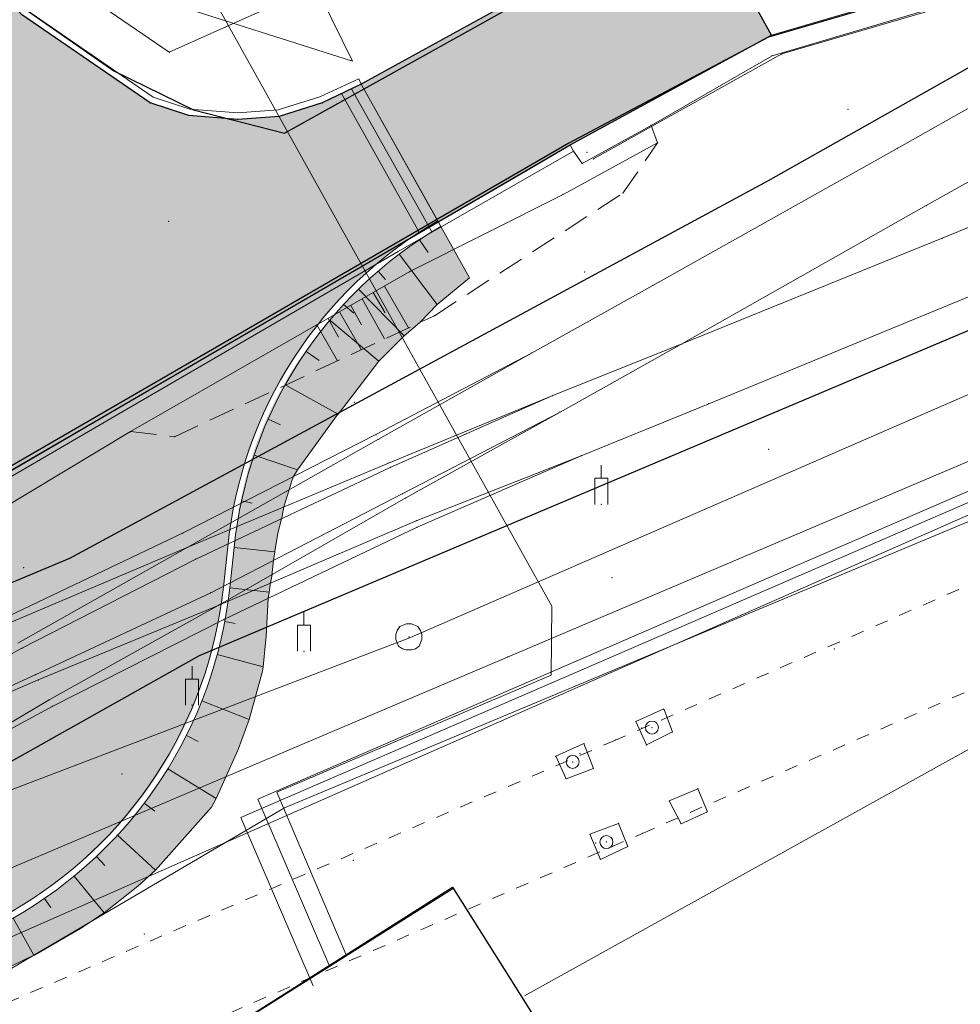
# Model space of a CAD drawing. Header units: metres. Extents: x -535942 to -530626, y -1087729 to -1086275.
# Tile 210 of 247: x -534101 to -534080, y -1086843 to -1086821. Entities that reach past the tile are written whole.
import ezdxf

# ---------------------------------------------------------------- set-up
doc = ezdxf.new("R2010")
doc.units = ezdxf.units.M
for name, pattern in [('C_1', [0.6, 0.3, -0.3]), ('C_2', [0.9, 0.6, -0.3]), ('CONTINOUS', [0])]:
    doc.linetypes.add(name, pattern=pattern)
for name, color, linetype in [('17', 7, 'Continuous'), ('18', 7, 'Continuous'), ('2', 7, 'Continuous'), ('22', 7, 'Continuous'), ('23', 7, 'Continuous'), ('25', 7, 'Continuous'), ('8', 7, 'Continuous'), ('_blok katastr', 7, 'Continuous'), ('_blok SS sítě', 7, 'Continuous'), ('_blok zaměření - nové', 7, 'Continuous'), ('AG_srafy SS komunikace', 253, 'Continuous'), ('C3D_Zemní_těleso_Násyp', 94, 'Continuous')]:
    doc.layers.add(name, color=color, linetype=linetype)
doc.layers.add('AG rozvrzeni vykresu', color=111, linetype='Continuous', plot=False)
doc.layers.add('AG_revizni oblacek', color=111, linetype='Continuous', plot=False)
for name, color, linetype, lineweight in [('AG_komunikace', 240, 'CONTINOUS', 50), ('AG_SS nakal_splašky', 251, 'G_POTR_627_PN', 13), ('AG_SS osvětlení', 251, 'HP_04_VO', 13), ('AG_SS voda pitna', 251, 'G_POTR_616_PN', 13), ('AG_SS voda požární', 251, 'G_POTR_615_PN', 13), ('AG_SS voda uzitkova', 251, 'G_POTR_617_PN', 13), ('RP_kom_popis', 240, 'Continuous', 35), ('RP_kom_srafy_asfalt', 41, 'Continuous', 18), ('RP_kom_srafy_KTU', 61, 'Continuous', 18), ('RP_komunikace', 240, 'Continuous', 35)]:
    doc.layers.add(name, color=color, linetype=linetype, lineweight=lineweight)
doc.layers.add('BT_hranice_budov', color=7, linetype='Continuous', lineweight=30, true_color=0x007f00)
doc.layers.add('BT_hranice_parcel', color=7, linetype='Continuous', true_color=0x007f00)
doc.layers.get('17').off()
doc.styles.add('ROMANS', font='romans')
doc.linetypes.add('G_POTR_615_PN', pattern='A,0.5,-1,2,-6.5,[3,hpfmlin.shx,S=1,R=0,X=0,Y=0],-6.5,2,-1,0.5', length=20)
doc.linetypes.add('G_POTR_616_PN', pattern='A,0.5,-1,2,-6.5,[2,hpfmlin.shx,S=1,R=0,X=0,Y=0],-6.5,2,-1,0.5', length=20)
doc.linetypes.add('G_POTR_617_PN', pattern='A,0.5,-1,2,-6.5,[1,hpfmlin.shx,S=1,R=0,X=0,Y=0],-6.5,2,-1,0.5', length=20)
doc.linetypes.add('G_POTR_627_PN', pattern='A,0.5,-1,2,-6.5,[9,hpfmlin.shx,S=1,R=0,X=0,Y=0],-6.5,2,-1,0.5', length=20)
doc.linetypes.add('HP_03_DEM', pattern='A,0,[234,hpfmlin.shx,S=1,R=0,X=0,Y=0],-12.5', length=12.5)
doc.linetypes.add('HP_04_VO', pattern='A,0.5,-1,2,-5,[28,hpfmlin.shx,S=1,R=0,X=0,Y=0],-0.8,["VO",ROMANS,S=1.7,R=0,X=2.75,Y=-0.8],-7,2,-1,0.5', length=19.8)

# ---------------------------------------------------------------- blocks, each defined once
blk = doc.blocks.new('_KATASTR')
at = {"layer": 'BT_hranice_budov', "lineweight": -3}
blk.add_lwpolyline([(-534091.48, -1086840.66), (-534085.97, -1086849.41), (-534083.94, -1086852.59), (-534081.55, -1086856.57), (-534087.93, -1086860.61), (-534094.26, -1086850.82), (-534100.79, -1086854.77), (-534104.43, -1086848.87), (-534091.48, -1086840.66)], dxfattribs=at)
at = {"layer": 'BT_hranice_parcel', "lineweight": -3}
for points in [[(-533970.07, -1086759.83), (-533975.27, -1086762.76), (-533979.61, -1086765.2), (-534043.14, -1086801.2), (-534084.2, -1086824.37), (-534100.32, -1086833.08), (-534112.01, -1086837.97), (-534122.85, -1086842.51), (-534134.44, -1086847.15), (-534149.99, -1086851.62), (-534171.65, -1086857.85), (-534194.93, -1086866.9)], [(-534060.77, -1086846.77), (-534083.97, -1086859.93), (-534087.26, -1086861.18), (-534090.88, -1086861.4), (-534108.35, -1086856.89), (-534111.43, -1086855.4), (-534113.63, -1086852.79), (-534114.86, -1086849.83), (-534115.13, -1086847.3), (-534114.31, -1086844.85), (-534110.4, -1086842.66), (-534097.32, -1086835.32), (-534082.02, -1086828.85), (-534061.18, -1086820.04)], [(-534108.65, -1086778.55), (-534112.88, -1086781.14), (-534116, -1086784.66), (-534117.1, -1086787.47), (-534117.37, -1086790.8), (-534116.35, -1086794.52), (-534103.02, -1086818.59), (-534101.3, -1086820.44), (-534099.3, -1086821.83), (-534097.46, -1086822.73), (-534095.36, -1086823.27), (-534072.85, -1086810.74), (-534070.11, -1086815.58), (-534074.56, -1086817.97), (-534077.42, -1086819.08), (-534084.19, -1086821.05), (-534088.8, -1086823.5), (-534110.46, -1086836.03), (-534112.01, -1086837.97)], [(-534100.79, -1086854.77), (-534104.43, -1086848.87), (-534091.48, -1086840.66), (-534085.97, -1086849.41), (-534082.58, -1086847.26), (-534080.54, -1086850.59), (-534094.26, -1086850.82)]]:
    blk.add_lwpolyline(points, dxfattribs=at)
blk = doc.blocks.new('kanalizace SS')
at = {"layer": 'AG_SS nakal_splašky', "ltscale": 0.7}
for p, q in [((-534092.45, -1086834.9), (-534064.03, -1086822.53)), ((-534137.15, -1086851.96), (-534092.45, -1086834.9))]:
    blk.add_line(p, q, dxfattribs=at)
blk = doc.blocks.new('ss pitná voda')
at = {"layer": 'AG_SS voda pitna', "ltscale": 0.7}
for p, q in [((-534095.359, -1086838.833), (-534068.979, -1086827.785)), ((-534105.38, -1086844.713), (-534095.359, -1086838.833))]:
    blk.add_line(p, q, dxfattribs=at)
blk = doc.blocks.new('ss prumyslová voda')
at = {"layer": 'AG_SS voda požární', "ltscale": 0.7}
for points in [[(-533774.864, -1086654.887), (-533808.629, -1086673.291), (-533845.903, -1086694.704), (-533890.116, -1086717.06), (-533926.399, -1086738.111), (-533930.547, -1086748.003), (-533985.3, -1086779.2), (-533996.293, -1086785.197), (-534002.73, -1086789.987), (-534024.004, -1086802.188), (-534054.713, -1086819.553), (-534067.514, -1086826.557), (-534096.367, -1086839.054), (-534094.695, -1086842.935)], [(-534093.942, -1086842.203), (-534095.533, -1086838.47), (-534089.205, -1086835.772), (-534089.19, -1086834.18), (-534122.037, -1086775.248), (-534130.475, -1086760.858), (-534133.316, -1086757.891)]]:
    blk.add_lwpolyline(points, dxfattribs=at)
at = {"layer": 'AG_SS voda uzitkova', "ltscale": 0.7}
for p, q in [((-534106.49, -1086842.264), (-534068.209, -1086826.011)), ((-534068.424, -1086826.695), (-534095.974, -1086838.63)), ((-534068.424, -1086826.695), (-534095.974, -1086838.63)), ((-534095.974, -1086838.63), (-534094.314, -1086842.502)), ((-534095.974, -1086838.63), (-534094.314, -1086842.502))]:
    blk.add_line(p, q, dxfattribs=at)
blk.add_lwpolyline([(-534102.65, -1086845.83), (-534101.658, -1086841.808), (-534067.424, -1086826.717), (-534054.572, -1086820.961), (-534013.148, -1086819.574), (-533983.834, -1086803.217)], dxfattribs=at)
blk = doc.blocks.new('ss_vo')
at = {"layer": 'AG_SS osvětlení', "ltscale": 0.7}
for p, q in [((-534093.79008, -1086821.60446), (-534094.622, -1086819.921)), ((-534098.5271, -1086820.09799), (-534093.79008, -1086821.60446)), ((-534076.422, -1086835.728), (-534089.818, -1086843.168))]:
    blk.add_line(p, q, dxfattribs=at)
blk = doc.blocks.new('Z620')
at = {"color": 0, "lineweight": -2}
for p, q in [((-0.27, 0.15), (-0.21, 0.24)), ((-0.21, 0.24), (-0.06, 0.3)), ((-0.06, 0.3), (0.06, 0.3)), ((0.06, 0.3), (0.21, 0.24)), ((0.21, 0.24), (0.27, 0.15)), ((-0.3, 0.06), (-0.27, 0.15)), ((-0.3, -0.06), (-0.3, 0.06)), ((0.27, 0.15), (0.3, 0.06)), ((0.3, 0.06), (0.3, -0.06)), ((-0.24, -0.21), (-0.3, -0.06)), ((-0.15, -0.27), (-0.24, -0.21)), ((0.24, -0.21), (0.15, -0.27)), ((0.3, -0.06), (0.24, -0.21)), ((-0.06, -0.3), (-0.15, -0.27)), ((0.06, -0.3), (-0.06, -0.3)), ((0.15, -0.27), (0.06, -0.3))]:
    blk.add_line(p, q, dxfattribs=at)
blk = doc.blocks.new('Z15')
at = {"layer": '23', "color": 0, "lineweight": -2}
blk.add_circle((0, 0), 0.15, dxfattribs=at)
blk = doc.blocks.new('Z412')
at = {"color": 0, "lineweight": -2}
for p, q in [((0, 0.6), (0, 0.9)), ((-0.15, 0), (-0.15, 0.6)), ((-0.15, 0.6), (0.15, 0.6)), ((0.15, 0.6), (0.15, 0))]:
    blk.add_line(p, q, dxfattribs=at)
blk = doc.blocks.new('Zaměření - zekan')
at = {"layer": 'AG_srafy SS komunikace', "transparency": 33554516}
h = blk.add_hatch(color=256, dxfattribs=at)
h.dxf.hatch_style = 1
h.paths.add_polyline_path([(-534240.26, -1086848.01), (-534242.39, -1086848.54), (-534243.974, -1086849.136), (-534248.67, -1086851.22), (-534254.11, -1086853.75), (-534260.09, -1086856.64), (-534264.42, -1086858.86), (-534270.39, -1086862.11), (-534275.64, -1086864.95), (-534281.45, -1086868.07), (-534281.659, -1086868.183), (-534285.72, -1086869.95), (-534292.582, -1086873.477), (-534300.99, -1086878.21), (-534304.7, -1086880.03), (-534311.17, -1086883.6), (-534311.21, -1086883.69), (-534319, -1086887.9), (-534326.28, -1086891.8), (-534333.68, -1086895.85), (-534341.033, -1086899.872), (-534342.39, -1086900.59), (-534348.52, -1086904), (-534357.39, -1086909.18), (-534363.51, -1086912.76), (-534368.15, -1086915.35), (-534368.58, -1086915.38), (-534371.67, -1086917.17), (-534371.6, -1086917.36), (-534374.61, -1086918.91), (-534375.85, -1086919.55), (-534383.298, -1086923.67), (-534387.62, -1086926.167), (-534390.99, -1086928.47), (-534395.26, -1086932.19), (-534398.39, -1086935.37), (-534401.04, -1086938.71), (-534403.34, -1086942.64), (-534405.25, -1086947.26), (-534406.47, -1086948.88), (-534407.31, -1086949.26), (-534408.77, -1086950.15), (-534411.9, -1086951.42), (-534412.44, -1086951.7), (-534411.572, -1086955.25), (-534406.31, -1086953.97), (-534406.43, -1086955.99), (-534406.92, -1086958.84), (-534407.82, -1086961.82), (-534408.73, -1086963.55), (-534410.13, -1086965.71), (-534411.33, -1086966.62), (-534411.44, -1086966.66), (-534412.09, -1086967.39), (-534412.79, -1086968.05), (-534413.62, -1086968.71), (-534414.49, -1086969.26), (-534416.26, -1086969.93), (-534415.54, -1086973.73), (-534414.56, -1086973.85), (-534413.62, -1086974.05), (-534405.67, -1086972.87), (-534403.64, -1086972.67), (-534402.63, -1086972.81), (-534401.62, -1086973.13), (-534400.5, -1086973.63), (-534397.57, -1086975.25), (-534395.92, -1086976.46), (-534395, -1086977.42), (-534392.36, -1086981.04), (-534391.77, -1086982.25), (-534391.1, -1086982), (-534390.78, -1086982.85), (-534391.39, -1086983.1), (-534390.58, -1086985.29), (-534390.25, -1086986.4), (-534390.1, -1086987.69), (-534390.06, -1086988.65), (-534390.2, -1086989.8), (-534390.5, -1086990.92), (-534391.16, -1086992.45), (-534391.4, -1086992.91), (-534381.94, -1086987.31), (-534382.24, -1086986.32), (-534382.32, -1086985.31), (-534382.16, -1086984.27), (-534381.82, -1086983.34), (-534381.32, -1086982.44), (-534380.71, -1086981.63), (-534379.98, -1086980.93), (-534379.21, -1086980.3), (-534378.39, -1086979.72), (-534377.467, -1086979.211), (-534373.711, -1086977.112), (-534372.583, -1086976.508), (-534371.89, -1086976.12), (-534371.16, -1086975.66), (-534367.03, -1086973.76), (-534365.62, -1086973.12), (-534362.45, -1086971.42), (-534362.565, -1086971.198), (-534357.153, -1086968.396), (-534349.974, -1086964.676), (-534344.031, -1086961.597), (-534335.38, -1086957.063), (-534329.65, -1086954.06), (-534329.53, -1086954.31), (-534329, -1086954.29), (-534328.53, -1086954.37), (-534328.09, -1086954.52), (-534327.64, -1086954.75), (-534327.21, -1086955.13), (-534326.4, -1086956.7), (-534323.4, -1086955.17), (-534324.27, -1086953.55), (-534324.32, -1086953.03), (-534324.26, -1086952.54), (-534324.13, -1086952.05), (-534323.82, -1086951.55), (-534323.49, -1086951.1), (-534311.67, -1086944.94), (-534305.34, -1086941.6), (-534300.39, -1086939.07), (-534294.798, -1086936.104), (-534294.97, -1086935.8), (-534290.77, -1086933.636), (-534286.14, -1086931.26), (-534286.02, -1086931.42), (-534285.95, -1086931.48), (-534281.89, -1086929.385), (-534271.3, -1086923.94), (-534268.39, -1086922.44), (-534266.57, -1086921.49), (-534263.17, -1086919.71), (-534259.895, -1086918.003), (-534258.72, -1086917.39), (-534257.63, -1086916.91), (-534256.65, -1086916.73), (-534255.56, -1086916.71), (-534254.93, -1086916.98), (-534253.92, -1086917.86), (-534252.78, -1086919.28), (-534251.69, -1086920.86), (-534249.08, -1086925.78), (-534247.53, -1086928.67), (-534240.07, -1086924.81), (-534241.74, -1086921.65), (-534244.189, -1086916.906), (-534244.46, -1086916.38), (-534245.17, -1086914.8), (-534245.34, -1086913.82), (-534245.4, -1086912.79), (-534245.16, -1086911.8), (-534244.75, -1086910.85), (-534244.21, -1086909.95), (-534243.65, -1086909.23), (-534242.81, -1086908.49), (-534241.96, -1086907.93), (-534238.92, -1086906.61), (-534233.75, -1086904.35), (-534231.72, -1086903.63), (-534231.12, -1086903.38), (-534222.86, -1086899.98), (-534221.64, -1086899.45), (-534215.26, -1086896.83), (-534209.18, -1086894.35), (-534207.62, -1086893.82), (-534206.23, -1086893.48), (-534204.6, -1086893.25), (-534203.26, -1086893.19), (-534201.71, -1086893.25), (-534200.38, -1086893.427), (-534199.2, -1086893.7), (-534197.72, -1086894.19), (-534196.37, -1086894.9), (-534195.14, -1086895.82), (-534194.07, -1086896.96), (-534193.35, -1086897.92), (-534192.6, -1086899.44), (-534189.28, -1086891.78), (-534190.21, -1086891.25), (-534190.71, -1086890.67), (-534191, -1086890.06), (-534191.12, -1086889.29), (-534191.03, -1086888.49), (-534190.77, -1086887.8), (-534190.37, -1086887.08), (-534189.77, -1086886.62), (-534189.02, -1086886.35), (-534188.25, -1086886.41), (-534187.49, -1086886.8), (-534187, -1086887.35), (-534186.63, -1086888.11), (-534186.43, -1086889.03), (-534186.44, -1086889.87), (-534176.56, -1086889.35), (-534177.65, -1086886.35), (-534179.05, -1086882.57), (-534179.03, -1086882.09), (-534178.78, -1086881.7), (-534177.003, -1086880.974), (-534171.47, -1086878.73), (-534168.599, -1086877.516), (-534164.678, -1086875.911), (-534163.53, -1086875.46), (-534162.56, -1086875.05), (-534161.21, -1086874.87), (-534158.44, -1086876.72), (-534157.24, -1086876.86), (-534152.2, -1086873.32), (-534150.4, -1086872.02), (-534148.76, -1086870.34), (-534147.72, -1086869.64), (-534147.78, -1086868.94), (-534147.38, -1086868.62), (-534145.94, -1086867.86), (-534144.5, -1086867.1), (-534142.98, -1086868.83), (-534139.47, -1086866.78), (-534139.23, -1086867.11), (-534139.46, -1086867.68), (-534138.99, -1086868.33), (-534117.868, -1086863.128), (-534113.56, -1086852.87), (-534114.37, -1086851.52), (-534114.78, -1086850.57), (-534115.01, -1086849.57), (-534115.14, -1086848.49), (-534115.1, -1086846.51), (-534114.61, -1086844.2), (-534114.35, -1086844.04), (-534113.74, -1086841.96), (-534113.25, -1086840.97), (-534112.53, -1086839.04), (-534112.01, -1086837.76), (-534111.58, -1086837.05), (-534111.22, -1086836.67), (-534110.4, -1086836), (-534109.57, -1086835.59), (-534107.574, -1086834.453), (-534105.261, -1086833.135), (-534102.914, -1086831.772), (-534099.15, -1086829.58), (-534093.838, -1086826.49), (-534089.789, -1086824.133), (-534088.77, -1086823.54), (-534084.12, -1086821.01), (-534085.871, -1086817.863), (-534090.54, -1086820.46), (-534093.59, -1086822.14), (-534094.49, -1086822.57), (-534095.48, -1086822.88), (-534096.44, -1086822.95), (-534097.57, -1086822.86), (-534098.46, -1086822.57), (-534101.43, -1086820.53), (-534103.51, -1086818.2), (-534105.97, -1086814.25), (-534107.99, -1086810.23), (-534109.55, -1086807.26), (-534111.07, -1086804.41), (-534111.9, -1086802.88), (-534116.5, -1086794.06), (-534117.17, -1086792.06), (-534117.42, -1086790.69), (-534117.39, -1086789.25), (-534117.19, -1086787.5), (-534116.66, -1086785.76), (-534115.86, -1086784.28), (-534114.92, -1086782.83), (-534113.95, -1086781.82), (-534112.79, -1086780.91), (-534108.66, -1086778.44), (-534110.505, -1086775.354), (-534114.85, -1086777.87), (-534116.37, -1086778.45), (-534117.72, -1086778.78), (-534118.78, -1086778.9), (-534119.79, -1086778.87), (-534120.72, -1086778.71), (-534122.33, -1086778.24), (-534123.61, -1086777.53), (-534124.14, -1086776.51), (-534124.5, -1086775.53), (-534124.78, -1086773.93), (-534124.92, -1086772.42), (-534124.95, -1086770.88), (-534124.84, -1086769.37), (-534124.65, -1086767.87), (-534124.34, -1086766.41), (-534123.95, -1086764.94), (-534123.48, -1086763.55), (-534122.531, -1086761.319), (-534122.48, -1086761.2), (-534121.67, -1086759.91), (-534120.71, -1086758.7), (-534119.94, -1086758), (-534115.095, -1086754.803), (-534112.489, -1086753.118), (-534108.92, -1086750.81), (-534112.62, -1086746.13), (-534115.807, -1086748.182), (-534119.268, -1086750.409), (-534123.55, -1086753.29), (-534125.75, -1086754.94), (-534127.24, -1086756.26), (-534128.21, -1086757.38), (-534129.07, -1086758.68), (-534129.99, -1086760.43), (-534130.79, -1086762.3), (-534131.77, -1086765.256), (-534132.17, -1086766.67), (-534132.754, -1086769.154), (-534133.08, -1086770.92), (-534132.94, -1086773.13), (-534131.84, -1086777.78), (-534132.14, -1086777.97), (-534130.89, -1086781.58), (-534129.44, -1086783.59), (-534126.631, -1086788.645), (-534124.24, -1086793.34), (-534123.65, -1086795.82), (-534123.48, -1086797.42), (-534123.973, -1086799.534), (-534124.97, -1086801.52), (-534126.17, -1086803.45), (-534127.54, -1086804.78), (-534127.92, -1086804.75), (-534132.58, -1086807.28), (-534139.56, -1086810.01), (-534146.11, -1086812.58), (-534152.72, -1086815.14), (-534159.36, -1086817.74), (-534166.12, -1086820.4), (-534174.33, -1086823.85), (-534182.75, -1086826.87), (-534190.84, -1086831.94), (-534200.46, -1086836.84), (-534206.25, -1086839.79), (-534206.69, -1086840.05), (-534208.746, -1086841.112), (-534210.685, -1086842.126), (-534215.801, -1086844.801), (-534222.31, -1086848.04), (-534225.67, -1086849.34), (-534227.09, -1086849.34), (-534228.34, -1086849.44), (-534229.373, -1086849.268), (-534230.35, -1086849.04), (-534234.18, -1086847.95), (-534236.16, -1086847.74), (-534238.29, -1086847.76)])
h.paths.add_polyline_path([(-534391.83, -1086964.99), (-534388.99, -1086967.75), (-534389.32, -1086968.65), (-534389.03, -1086969.71), (-534388.91, -1086968.78), (-534388.57, -1086967.76), (-534388.06, -1086966.84), (-534386.87, -1086965.26), (-534384.26, -1086962.14), (-534380.15, -1086957.28), (-534377.72, -1086954.43), (-534375.258, -1086953.139), (-534377.42, -1086949), (-534378.23, -1086949.37), (-534378.17, -1086949.49), (-534379.06, -1086949.91), (-534380.6, -1086951.93), (-534380.7, -1086951.86), (-534381.58, -1086953.7), (-534381.483, -1086953.784), (-534383.82, -1086956.48), (-534386.678, -1086959.782), (-534387.92, -1086961.27), (-534389.99, -1086963.67), (-534390.75, -1086964.34), (-534391.55, -1086964.89)], flags=16)
at = {"layer": '18', "color": 252, "lineweight": 15}
for p in [(-534084.12, -1086821.01), (-534098.02, -1086821.4), (-534084.11, -1086821.48), (-534083.88, -1086821.44), (-534093.59, -1086822.14), (-534098.46, -1086822.57), (-534094.49, -1086822.57), (-534082.36, -1086822.72), (-534097.57, -1086822.86), (-534096.44, -1086822.95), (-534095.48, -1086822.88), (-534086.9, -1086823.09), (-534088.77, -1086823.54), (-534086.75, -1086823.49), (-534081.22, -1086823.62), (-534088.69, -1086823.68), (-534088.38, -1086823.71), (-534088.23, -1086823.86), (-534088.49, -1086823.97), (-534088.93, -1086824.68), (-534087.55, -1086824.65), (-534080.55, -1086824.94), (-534098.03, -1086825.3), (-534080.18, -1086825.69), (-534092.79, -1086825.88), (-534092.74, -1086826), (-534092.47, -1086826.46), (-534088.43, -1086826.47), (-534086.86, -1086826.78), (-534091.9, -1086827.48), (-534086.19, -1086828.13), (-534089.66, -1086828.34), (-534089.17, -1086829.32), (-534093.75, -1086829.48), (-534085.57, -1086829.51), (-534099.15, -1086829.58), (-534099.09, -1086829.69), (-534089, -1086829.7), (-534098.91, -1086830.15), (-534093.25, -1086830.22), (-534097.9, -1086830.27), (-534093.19, -1086830.33), (-534084.19, -1086830.56), (-534092.96, -1086830.88), (-534088.51, -1086830.71), (-534092.92, -1086830.98), (-534092.63, -1086831.58), (-534092.56, -1086831.68), (-534088.05, -1086831.83), (-534092.32, -1086832.21), (-534097.7, -1086832.49), (-534092.3, -1086832.36), (-534097.59, -1086832.82), (-534097.42, -1086833.1), (-534101.38, -1086833.29), (-534087.8, -1086833.52), (-534097.06, -1086833.87), (-534096.89, -1086834.16), (-534096.76, -1086834.49), (-534092.49, -1086834.89), (-534101.42, -1086835.15), (-534094.91, -1086835.22), (-534082.67, -1086835.17), (-534090.21, -1086835.35), (-534101.11, -1086835.76), (-534101.04, -1086835.88), (-534100.79, -1086836.34), (-534100.72, -1086836.49), (-534097.49, -1086836.46), (-534086.61, -1086836.55), (-534087.25, -1086836.84), (-534087.12, -1086836.99), (-534086.88, -1086836.98), (-534087.72, -1086837.27), (-534086.41, -1086837.08), (-534088.45, -1086837.35), (-534087.01, -1086837.38), (-534089.1, -1086837.64), (-534088.54, -1086837.58), (-534088.71, -1086837.77), (-534088.23, -1086837.92), (-534099.11, -1086838.05), (-534088.86, -1086838.16), (-534085.82, -1086838.39), (-534086.48, -1086838.67), (-534085.6, -1086838.92), (-534087.65, -1086839.19), (-534086.21, -1086839.2), (-534088.31, -1086839.44), (-534087.1, -1086839.42), (-534088.18, -1086839.64), (-534087.93, -1086839.62), (-534087.44, -1086839.72), (-534093.77, -1086840.04), (-534088.07, -1086840.02), (-534091.47, -1086840.69), (-534098.59, -1086841.74)]:
    blk.add_point(p, dxfattribs=at)
at = {"layer": '2', "color": 251, "lineweight": 15}
for p, q in [((-534092.07, -1086818.71), (-534098.02, -1086821.4)), ((-534078.84, -1086819.45), (-534084.12, -1086821.01)), ((-534098.02, -1086821.4), (-534100.18, -1086819.92)), ((-534090.54, -1086820.46), (-534093.59, -1086822.14)), ((-534098.46, -1086822.57), (-534101.43, -1086820.53)), ((-534084.12, -1086821.01), (-534088.77, -1086823.54)), ((-534093.59, -1086822.14), (-534094.49, -1086822.57)), ((-534097.57, -1086822.86), (-534098.46, -1086822.57)), ((-534094.49, -1086822.57), (-534095.48, -1086822.88)), ((-534096.44, -1086822.95), (-534097.57, -1086822.86)), ((-534095.48, -1086822.88), (-534096.44, -1086822.95)), ((-534086.75, -1086823.49), (-534086.9, -1086823.09)), ((-534092.79, -1086825.88), (-534088.77, -1086823.54)), ((-534088.93, -1086824.68), (-534086.75, -1086823.49)), ((-534088.77, -1086823.54), (-534088.69, -1086823.68)), ((-534088.69, -1086823.68), (-534092.74, -1086826)), ((-534092.47, -1086826.46), (-534088.93, -1086824.68)), ((-534099.15, -1086829.58), (-534092.79, -1086825.88)), ((-534092.74, -1086826), (-534099.09, -1086829.69)), ((-534098.91, -1086830.15), (-534092.47, -1086826.46)), ((-534104.99, -1086832.98), (-534099.15, -1086829.58)), ((-534099.09, -1086829.69), (-534104.92, -1086833.08)), ((-534104.64, -1086833.59), (-534098.91, -1086830.15)), ((-534104.46, -1086848.88), (-534091.47, -1086840.69))]:
    blk.add_line(p, q, dxfattribs=at)
at = {"layer": '2', "color": 251, "linetype": 'C_1', "lineweight": 15}
for p, q in [((-534069.91, -1086829.45), (-534087.72, -1086837.27)), ((-534087.1, -1086839.42), (-534069.35, -1086831.66)), ((-534087.72, -1086837.27), (-534113.79, -1086848.52)), ((-534112.57, -1086850.5), (-534087.1, -1086839.42))]:
    blk.add_line(p, q, dxfattribs=at)
at = {"layer": '22', "color": 252, "lineweight": 15}
for p, q in [((-534093.05, -1086826.8), (-534092.5, -1086827.76)), ((-534093.31, -1086826.94), (-534093.04, -1086827.41)), ((-534093.83, -1086827.24), (-534093.58, -1086827.69)), ((-534093.57, -1086827.09), (-534093.05, -1086828.01)), ((-534094.09, -1086827.39), (-534093.59, -1086828.26)), ((-534094.61, -1086827.69), (-534094.14, -1086828.52)), ((-534094.35, -1086827.54), (-534094.11, -1086827.97))]:
    blk.add_line(p, q, dxfattribs=at)
at = {"layer": '23', "color": 252, "lineweight": 15}
for p, q in [((-534084.11, -1086821.48), (-534078.26, -1086819.75)), ((-534078.83, -1086819.96), (-534083.88, -1086821.44)), ((-534083.88, -1086821.44), (-534088.23, -1086823.86)), ((-534086.9, -1086823.09), (-534084.11, -1086821.48)), ((-534088.49, -1086823.97), (-534086.9, -1086823.09)), ((-534088.69, -1086823.68), (-534088.49, -1086823.97)), ((-534086.61, -1086836.55), (-534087.25, -1086836.84)), ((-534086.41, -1086837.08), (-534086.61, -1086836.55)), ((-534087.25, -1086836.84), (-534087.01, -1086837.38)), ((-534087.01, -1086837.38), (-534086.41, -1086837.08)), ((-534089.1, -1086837.64), (-534088.45, -1086837.35)), ((-534088.45, -1086837.35), (-534088.23, -1086837.92)), ((-534088.86, -1086838.16), (-534089.1, -1086837.64)), ((-534088.23, -1086837.92), (-534088.86, -1086838.16)), ((-534085.82, -1086838.39), (-534086.48, -1086838.67)), ((-534085.6, -1086838.92), (-534085.82, -1086838.39)), ((-534086.48, -1086838.67), (-534086.21, -1086839.2)), ((-534086.21, -1086839.2), (-534085.6, -1086838.92)), ((-534088.31, -1086839.44), (-534087.65, -1086839.19)), ((-534087.65, -1086839.19), (-534087.44, -1086839.72)), ((-534088.07, -1086840.02), (-534088.31, -1086839.44)), ((-534087.44, -1086839.72), (-534088.07, -1086840.02))]:
    blk.add_line(p, q, dxfattribs=at)
at = {"layer": '25', "color": 252, "lineweight": 15}
for p, q in [((-534081.22, -1086823.62), (-534073.71, -1086819.37)), ((-534073.16, -1086820.77), (-534080.55, -1086824.94)), ((-534080.18, -1086825.69), (-534072.41, -1086822.46)), ((-534086.86, -1086826.78), (-534081.22, -1086823.62)), ((-534080.55, -1086824.94), (-534086.19, -1086828.13)), ((-534086.19, -1086828.13), (-534080.18, -1086825.69)), ((-534089.66, -1086828.34), (-534086.86, -1086826.78)), ((-534079.54, -1086827.03), (-534085.57, -1086829.51)), ((-534086.19, -1086828.13), (-534089.17, -1086829.32)), ((-534089, -1086829.7), (-534086.19, -1086828.13)), ((-534093.25, -1086830.22), (-534089.66, -1086828.34)), ((-534089.66, -1086828.34), (-534093.19, -1086830.33)), ((-534092.96, -1086830.88), (-534089.17, -1086829.32)), ((-534089.17, -1086829.32), (-534092.92, -1086830.98)), ((-534085.57, -1086829.51), (-534088.51, -1086830.71)), ((-534092.63, -1086831.58), (-534089, -1086829.7)), ((-534092.56, -1086831.68), (-534089, -1086829.7)), ((-534097.7, -1086832.49), (-534093.25, -1086830.22)), ((-534097.59, -1086832.82), (-534093.19, -1086830.33)), ((-534092.96, -1086830.88), (-534097.59, -1086832.82)), ((-534088.51, -1086830.71), (-534092.32, -1086832.21)), ((-534092.3, -1086832.36), (-534088.51, -1086830.71)), ((-534092.92, -1086830.98), (-534097.42, -1086833.1)), ((-534097.06, -1086833.87), (-534092.63, -1086831.58)), ((-534096.89, -1086834.16), (-534092.56, -1086831.68)), ((-534092.32, -1086832.21), (-534096.89, -1086834.16)), ((-534101.73, -1086834.41), (-534097.7, -1086832.49)), ((-534096.76, -1086834.49), (-534092.3, -1086832.36)), ((-534101.67, -1086834.55), (-534097.59, -1086832.82)), ((-534097.59, -1086832.82), (-534101.51, -1086835.03)), ((-534097.42, -1086833.1), (-534101.42, -1086835.15)), ((-534097.06, -1086833.87), (-534101.11, -1086835.76)), ((-534101.04, -1086835.88), (-534096.89, -1086834.16)), ((-534100.79, -1086836.34), (-534096.89, -1086834.16)), ((-534100.72, -1086836.49), (-534096.76, -1086834.49)), ((-534101.42, -1086835.15), (-534105.46, -1086837.32)), ((-534105.29, -1086837.69), (-534101.11, -1086835.76)), ((-534101.04, -1086835.88), (-534105.29, -1086837.69)), ((-534100.79, -1086836.34), (-534104.8, -1086838.72)), ((-534104.8, -1086838.72), (-534100.72, -1086836.49))]:
    blk.add_line(p, q, dxfattribs=at)
at = {"layer": '25', "color": 252, "linetype": 'C_2', "lineweight": 15}
for p, q in [((-534087.55, -1086824.65), (-534086.75, -1086823.49)), ((-534091.9, -1086827.48), (-534087.55, -1086824.65)), ((-534097.9, -1086830.27), (-534091.9, -1086827.48)), ((-534098.91, -1086830.15), (-534097.9, -1086830.27))]:
    blk.add_line(p, q, dxfattribs=at)
at = {"layer": 'AG_revizni oblacek'}
for points in [[(-534114.35, -1086844.04), (-534113.74, -1086841.96), (-534113.25, -1086840.97), (-534112.53, -1086839.04), (-534112.01, -1086837.76), (-534111.58, -1086837.05), (-534111.22, -1086836.67), (-534110.4, -1086836), (-534109.57, -1086835.59), (-534107.574, -1086834.453), (-534105.261, -1086833.135), (-534102.914, -1086831.772), (-534099.15, -1086829.58), (-534093.838, -1086826.49), (-534089.789, -1086824.133), (-534088.77, -1086823.54), (-534084.12, -1086821.01), (-534085.871, -1086817.863)], [(-534090.54, -1086820.46), (-534093.59, -1086822.14), (-534094.49, -1086822.57), (-534095.48, -1086822.88), (-534096.44, -1086822.95), (-534097.57, -1086822.86), (-534098.46, -1086822.57), (-534101.43, -1086820.53)]]:
    blk.add_lwpolyline(points, dxfattribs=at)
at = {"layer": '17', "color": 251, "lineweight": 15}
for p in [(-534086.88, -1086836.98), (-534088.71, -1086837.77), (-534087.93, -1086839.62)]:
    blk.add_blockref('Z15', p, dxfattribs=at)
at = {"layer": '8', "color": 252, "lineweight": 15}
for name, p in [('Z412', (-534088.05, -1086831.83)), ('Z412', (-534094.91, -1086835.22)), ('Z620', (-534092.49, -1086834.89)), ('Z412', (-534097.49, -1086836.46))]:
    blk.add_blockref(name, p, dxfattribs=at)
blk = doc.blocks.new('A$C96149136')
at = {"layer": 'C3D_Zemní_těleso_Násyp', "color": 240, "linetype": 'Continuous', "lineweight": 13}
for p, q in [((-3.038, -3.011, 525.702), (-2.734, -3.22, 525.52)), ((-3.913, -4.576, 525.669), (-3.624, -4.704, 525.515)), ((-4.526, -6.457, 525.633), (-4.284, -6.509, 525.51)), ((-4.91, -9.24, 525.583), (-4.67, -9.285, 525.461)), ((-5.798, -11.873, 525.535), (-5.525, -12.011, 525.38)), ((-6.769, -13.433, 525.502), (-6.526, -13.618, 525.344)), ((-7.871, -14.661, 525.473), (-7.677, -14.867, 525.331)), ((-9.069, -15.63, 525.446), (-8.925, -15.84, 525.317)), ((-11.031, -16.77, 525.406), (-10.922, -16.967, 525.294)), ((-12.269, -17.457, 525.381), (-11.87, -18.175, 524.971)), ((-13.506, -18.143, 525.356), (-13.416, -18.307, 525.262)), ((-14.744, -18.83, 525.331), (-14.417, -19.42, 524.993)), ((-15.981, -19.516, 525.306), (-15.92, -19.628, 525.242)), ((-18.341, -20.825, 525.258), (-18.304, -20.892, 525.22)), ((-19.462, -21.447, 525.235), (-19.344, -21.66, 525.113)), ((-20.584, -22.07, 525.212), (-20.561, -22.11, 525.189))]:
    blk.add_line(p, q, dxfattribs=at)
for points in [[(0.075, -0.129, 0), (0.736, -1.316, 525.051)], [(-0.419, -0.436, 0), (-0.223, -0.73, -0.754)], [(-0.887, -0.767, 525.758), (-0.015, -1.926, 525.033)], [(-21.706, -22.692, 525.189), (-21.532, -22.682, 525.154), (-21.196, -22.548, 525.138), (-20.608, -22.29, 525.119), (-20.473, -22.223, 525.119), (-18.786, -21.382, 525.11), (-17.732, -20.864, 525.102), (-17.265, -20.62, 525.105), (-17.045, -20.517, 525.101), (-16.905, -20.453, 525.098), (-16.229, -20.165, 525.073), (-14.003, -19.249, 524.975), (-13.906, -19.187, 524.982), (-13.81, -19.141, 524.98), (-13.413, -18.939, 524.98), (-13.185, -18.81, 524.986), (-13.091, -18.782, 524.977), (-11.568, -18.024, 524.969), (-9.317, -16.942, 524.94), (-9.306, -16.937, 524.94), (-8.24, -16.325, 524.928), (-7.696, -15.959, 524.916), (-6.92, -15.347, 524.9), (-6.51, -14.98, 524.889), (-5.221, -13.528, 524.854), (-5.112, -13.326, 524.865), (-4.6, -12.193, 524.93), (-4.347, -11.506, 524.962), (-4.044, -10.39, 525.015), (-4.03, -10.289, 525.023), (-3.961, -9.583, 525.082), (-3.908, -8.708, 525.14), (-3.887, -8.563, 525.14), (-3.863, -8.397, 525.14), (-3.856, -8.353, 525.14), (-3.822, -8.157, 525.137), (-3.816, -8.112, 525.137), (-3.788, -7.831, 525.143), (-3.759, -7.636, 525.143), (-3.758, -7.627, 525.143), (-3.686, -7.203, 525.142), (-3.605, -6.871, 525.137), (-3.59, -6.811, 525.137), (-3.546, -6.599, 525.141), (-3.426, -6.205, 525.139), (-3.364, -5.996, 525.142), (-3.329, -5.9, 525.141), (-3.233, -5.744, 525.124), (-2.324, -4.493, 524.99), (-2.298, -4.459, 524.988), (-2.11, -4.224, 524.972), (-1.358, -3.238, 524.98), (-0.774, -2.653, 524.982), (-0.411, -2.345, 524.982), (-0.013, -1.929, 525.031), (0.736, -1.316, 525.051)], [(-1.375, -1.16, -0.087), (-1.2, -1.354, -0.754)], [(-1.827, -1.574, 525.736), (-0.774, -2.653, 524.982)], [(-2.171, -1.927, -0.03), (-1.933, -2.127, -0.754)], [(-2.49, -2.29, 525.718), (-1.358, -3.238, 524.98)], [(-3.516, -3.779, 525.685), (-2.298, -4.459, 524.988)], [(-4.236, -5.405, 525.653), (-3.233, -5.744, 525.124)], [(-4.695, -7.535, 525.614), (-3.759, -7.636, 525.143)], [(-4.795, -8.465, 525.597), (-3.887, -8.563, 525.14)], [(-5.085, -10.003, 525.57), (-4.03, -10.289, 525.023)], [(-5.44, -11.073, 525.55), (-4.347, -11.506, 524.962)], [(-6.226, -12.639, 525.519), (-5.112, -13.326, 524.865)], [(-7.387, -14.171, 525.485), (-6.51, -14.98, 524.889)], [(-8.388, -15.117, 525.461), (-7.696, -15.959, 524.916)], [(-9.794, -16.084, 525.431), (-9.317, -16.942, 524.94)], [(-17.219, -20.203, 525.28), (-17.045, -20.517, 525.101)]]:
    blk.add_polyline3d(points, dxfattribs=at)
blk = doc.blocks.new('komunikace')
at = {"layer": 'RP_kom_srafy_asfalt', "lineweight": 13, "transparency": 33554577}
h = blk.add_hatch(color=256, dxfattribs=at)
h.dxf.hatch_style = 1
edge = h.paths.add_edge_path()
edge.add_line((-534366.943, -1086966.059), (-534367.944, -1086966.479))
edge.add_line((-534367.944, -1086966.479), (-534369.119, -1086966.968))
edge.add_line((-534369.119, -1086966.968), (-534368.034, -1086969.051))
edge.add_line((-534368.034, -1086969.051), (-534222.595, -1086893.297))
edge.add_line((-534222.595, -1086893.297), (-534221.121, -1086892.676))
edge.add_line((-534221.121, -1086892.676), (-534219.318, -1086891.834))
edge.add_line((-534219.318, -1086891.834), (-534218.423, -1086891.356))
edge.add_line((-534218.423, -1086891.356), (-534217.658, -1086890.815))
edge.add_line((-534217.658, -1086890.815), (-534217.386, -1086890.584))
edge.add_line((-534217.386, -1086890.584), (-534200.738, -1086881.912))
edge.add_line((-534200.738, -1086881.912), (-534199.32, -1086882.41))
edge.add_line((-534199.32, -1086882.41), (-534197.861, -1086882.4))
edge.add_line((-534197.861, -1086882.4), (-534194.484, -1086881.69))
edge.add_line((-534194.484, -1086881.69), (-534187.552, -1086878.807))
edge.add_line((-534187.552, -1086878.807), (-534187.339, -1086879.218))
edge.add_line((-534187.339, -1086879.218), (-534182.831, -1086876.87))
edge.add_line((-534182.831, -1086876.87), (-534174.104, -1086873.38))
edge.add_line((-534174.104, -1086873.38), (-534155.642, -1086865.637))
edge.add_line((-534155.642, -1086865.637), (-534149.586, -1086863.078))
edge.add_line((-534149.586, -1086863.078), (-534145.545, -1086861.401))
edge.add_line((-534145.545, -1086861.401), (-534141.812, -1086859.958))
edge.add_line((-534141.812, -1086859.958), (-534139.924, -1086859.228))
edge.add_line((-534139.924, -1086859.228), (-534131.3, -1086856.14))
edge.add_line((-534131.3, -1086856.14), (-534115.644, -1086848.919))
edge.add_line((-534115.644, -1086848.919), (-534115.116, -1086848.691))
edge.add_line((-534115.116, -1086848.691), (-534101.692, -1086841.244))
edge.add_arc((-534106.371, -1086832.808), 9.647, 299.0201, 354.4572)
edge.add_line((-534096.77, -1086833.74), (-534096.669, -1086832.81))
edge.add_arc((-534086.734, -1086833.883), 9.993, 124.6047, 173.8373, ccw=False)
edge.add_arc((-534086.9, -1086833.785), 9.818, 123.0315, 124.1369, ccw=False)
edge.add_line((-534092.252, -1086825.553), (-534094.04, -1086822.355))
edge.add_line((-534094.04, -1086822.355), (-534094.49, -1086822.57))
edge.add_line((-534094.49, -1086822.57), (-534095.48, -1086822.88))
edge.add_line((-534095.48, -1086822.88), (-534096.44, -1086822.95))
edge.add_line((-534096.44, -1086822.95), (-534097.57, -1086822.86))
edge.add_line((-534097.57, -1086822.86), (-534098.46, -1086822.57))
edge.add_line((-534098.46, -1086822.57), (-534101.43, -1086820.53))
edge.add_line((-534101.43, -1086820.53), (-534103.51, -1086818.2))
edge.add_line((-534103.51, -1086818.2), (-534105.97, -1086814.25))
edge.add_line((-534105.97, -1086814.25), (-534116.35, -1086794.52))
edge.add_line((-534116.35, -1086794.52), (-534117.17, -1086792.06))
edge.add_line((-534117.17, -1086792.06), (-534117.42, -1086790.69))
edge.add_line((-534117.42, -1086790.69), (-534117.39, -1086789.25))
edge.add_line((-534117.39, -1086789.25), (-534117.19, -1086787.5))
edge.add_line((-534117.19, -1086787.5), (-534116.66, -1086785.76))
edge.add_line((-534116.66, -1086785.76), (-534115.86, -1086784.28))
edge.add_line((-534115.86, -1086784.28), (-534115.39, -1086783.555))
edge.add_line((-534115.39, -1086783.555), (-534118.669, -1086779.052))
edge.add_line((-534118.669, -1086779.052), (-534118.78, -1086778.9))
edge.add_line((-534118.78, -1086778.9), (-534119.79, -1086778.87))
edge.add_line((-534119.79, -1086778.87), (-534120.72, -1086778.71))
edge.add_line((-534120.72, -1086778.71), (-534122.33, -1086778.24))
edge.add_line((-534122.33, -1086778.24), (-534123.61, -1086777.53))
edge.add_line((-534123.61, -1086777.53), (-534124.14, -1086776.51))
edge.add_line((-534124.14, -1086776.51), (-534124.5, -1086775.53))
edge.add_line((-534124.5, -1086775.53), (-534124.78, -1086773.93))
edge.add_line((-534124.78, -1086773.93), (-534124.92, -1086772.42))
edge.add_line((-534124.92, -1086772.42), (-534124.95, -1086770.88))
edge.add_line((-534124.95, -1086770.88), (-534132.807, -1086769.514))
edge.add_line((-534132.807, -1086769.514), (-534132.982, -1086770.389))
edge.add_arc((-534139.464, -1086768.841), 6.664, 295.3172, 346.5731, ccw=False)
edge.add_line((-534136.614, -1086774.865), (-534137.521, -1086775.338))
edge.add_line((-534137.521, -1086775.338), (-534134.273, -1086781.574))
edge.add_line((-534134.273, -1086781.574), (-534139.363, -1086784.226))
edge.add_line((-534139.363, -1086784.226), (-534113.431, -1086834.013))
edge.add_line((-534113.431, -1086834.013), (-534123.746, -1086839.386))
edge.add_line((-534123.746, -1086839.386), (-534121.785, -1086843.15))
edge.add_line((-534121.785, -1086843.15), (-534186.706, -1086876.966))
edge.add_line((-534186.706, -1086876.966), (-534188.667, -1086873.201))
edge.add_line((-534188.667, -1086873.201), (-534366.943, -1086966.059))
at = {"layer": 'RP_kom_srafy_KTU', "lineweight": 13, "transparency": 33554585}
h = blk.add_hatch(color=256, dxfattribs=at)
h.dxf.hatch_style = 1
edge = h.paths.add_edge_path()
edge.add_line((-534113.531, -1086847.983), (-534113.357, -1086847.973))
edge.add_line((-534113.357, -1086847.973), (-534112.433, -1086847.581))
edge.add_line((-534112.433, -1086847.581), (-534111.17, -1086846.951))
edge.add_line((-534111.17, -1086846.951), (-534108.87, -1086845.809))
edge.add_line((-534108.87, -1086845.809), (-534105.828, -1086844.541))
edge.add_line((-534105.828, -1086844.541), (-534105.732, -1086844.478))
edge.add_line((-534105.732, -1086844.478), (-534105.01, -1086844.101))
edge.add_line((-534105.01, -1086844.101), (-534104.917, -1086844.074))
edge.add_line((-534104.917, -1086844.074), (-534103.393, -1086843.315))
edge.add_line((-534103.393, -1086843.315), (-534101.142, -1086842.234))
edge.add_line((-534101.142, -1086842.234), (-534100.065, -1086841.616))
edge.add_line((-534100.065, -1086841.616), (-534099.521, -1086841.25))
edge.add_line((-534099.521, -1086841.25), (-534098.745, -1086840.638))
edge.add_line((-534098.745, -1086840.638), (-534098.336, -1086840.271))
edge.add_line((-534098.336, -1086840.271), (-534097.046, -1086838.819))
edge.add_line((-534097.046, -1086838.819), (-534096.937, -1086838.617))
edge.add_line((-534096.937, -1086838.617), (-534096.426, -1086837.484))
edge.add_line((-534096.426, -1086837.484), (-534096.172, -1086836.797))
edge.add_line((-534096.172, -1086836.797), (-534095.87, -1086835.681))
edge.add_line((-534095.87, -1086835.681), (-534095.863, -1086835.631))
edge.add_line((-534095.863, -1086835.631), (-534095.856, -1086835.58))
edge.add_line((-534095.856, -1086835.58), (-534095.786, -1086834.874))
edge.add_line((-534095.786, -1086834.874), (-534095.733, -1086834))
edge.add_line((-534095.733, -1086834), (-534095.712, -1086833.854))
edge.add_line((-534095.712, -1086833.854), (-534095.644, -1086833.426))
edge.add_line((-534095.644, -1086833.426), (-534095.613, -1086833.122))
edge.add_line((-534095.613, -1086833.122), (-534095.584, -1086832.928))
edge.add_line((-534095.584, -1086832.928), (-534095.511, -1086832.494))
edge.add_line((-534095.511, -1086832.494), (-534095.371, -1086831.89))
edge.add_line((-534095.371, -1086831.89), (-534095.252, -1086831.497))
edge.add_line((-534095.252, -1086831.497), (-534095.154, -1086831.191))
edge.add_line((-534095.154, -1086831.191), (-534095.058, -1086831.035))
edge.add_line((-534095.058, -1086831.035), (-534094.136, -1086829.767))
edge.add_line((-534094.136, -1086829.767), (-534093.183, -1086828.529))
edge.add_line((-534093.183, -1086828.529), (-534092.599, -1086827.944))
edge.add_line((-534092.599, -1086827.944), (-534092.236, -1086827.636))
edge.add_line((-534092.236, -1086827.636), (-534091.838, -1086827.22))
edge.add_line((-534091.838, -1086827.22), (-534091.089, -1086826.607))
edge.add_line((-534091.089, -1086826.607), (-534091.75, -1086825.421))
edge.add_line((-534091.75, -1086825.421), (-534092.244, -1086825.728))
edge.add_line((-534092.244, -1086825.728), (-534092.712, -1086826.058))
edge.add_line((-534092.712, -1086826.058), (-534093.2, -1086826.451))
edge.add_line((-534093.2, -1086826.451), (-534093.652, -1086826.865))
edge.add_line((-534093.652, -1086826.865), (-534093.996, -1086827.218))
edge.add_line((-534093.996, -1086827.218), (-534094.316, -1086827.582))
edge.add_arc((-534087.601, -1086833.49), 8.944, 138.6546, 175.747)
edge.add_line((-534096.52, -1086832.826), (-534096.621, -1086833.756))
edge.add_arc((-534106.563, -1086832.683), 10, 299.6306, 353.8373, ccw=False)
edge.add_line((-534101.619, -1086841.375), (-534106.569, -1086844.121))
edge.add_line((-534106.569, -1086844.121), (-534113.531, -1086847.983))
at = {"layer": 'AG rozvrzeni vykresu', "lineweight": 13}
blk.add_lwpolyline([(-534092.162, -1086825.226, -0.000071), (-534092.162, -1086825.225, -0.000071)], format="xyb", dxfattribs=at)
blk.add_lwpolyline([(-534092.162, -1086825.226, -0.000071), (-534092.162, -1086825.225, -0.000071)], format="xyb", dxfattribs=at)
at = {"layer": 'AG_komunikace', "linetype": 'HP_03_DEM', "lineweight": 13, "ltscale": 0.5}
blk.add_lwpolyline([(-534093.808, -1086822.262), (-534091.961, -1086825.547)], dxfattribs=at)
at = {"layer": 'AG_komunikace', "lineweight": 13}
for points in [[(-534115.595, -1086848.896), (-534115.116, -1086848.691), (-534109.117, -1086845.363), (-534101.692, -1086841.244, 0.24099), (-534096.77, -1086833.74), (-534096.669, -1086832.81, -0.240975), (-534091.825, -1086825.291, -0.034064), (-534091.825, -1086825.291)], [(-534115.096, -1086848.852), (-534101.618, -1086841.374, 0.241011), (-534096.621, -1086833.756), (-534096.52, -1086832.826, -0.240992), (-534091.75, -1086825.421, -0.240992)]]:
    blk.add_lwpolyline(points, format="xyb", dxfattribs=at)
blk.add_lwpolyline([(-534091.825, -1086825.291), (-534091.75, -1086825.421)], dxfattribs=at)
at = {"layer": 'RP_komunikace', "lineweight": 13}
for points in [[(-534116.5, -1086794.06), (-534105.97, -1086814.25), (-534103.51, -1086818.2), (-534101.43, -1086820.53), (-534098.46, -1086822.57), (-534097.57, -1086822.86), (-534096.44, -1086822.95), (-534095.48, -1086822.88), (-534094.49, -1086822.57), (-534093.59, -1086822.14), (-534091.75, -1086825.421)], [(-534093.59, -1086822.14), (-534094.49, -1086822.57), (-534095.48, -1086822.88), (-534096.44, -1086822.95), (-534097.57, -1086822.86), (-534098.46, -1086822.57), (-534101.43, -1086820.53), (-534103.51, -1086818.2), (-534105.97, -1086814.25), (-534116.5, -1086794.06), (-534117.17, -1086792.06), (-534117.42, -1086790.69), (-534117.39, -1086789.25), (-534117.19, -1086787.5), (-534116.66, -1086785.76), (-534115.86, -1086784.28), (-534115.099, -1086783.106)], [(-534093.645, -1086822.017), (-534094.544, -1086822.43), (-534095.508, -1086822.732), (-534096.439, -1086822.8), (-534097.54, -1086822.712), (-534098.393, -1086822.434), (-534101.33, -1086820.417), (-534103.39, -1086818.11), (-534105.84, -1086814.176), (-534116.362, -1086794.001), (-534117.024, -1086792.023), (-534117.27, -1086790.678), (-534117.24, -1086789.26), (-534117.043, -1086787.531), (-534116.521, -1086785.818), (-534115.731, -1086784.357), (-534114.973, -1086783.187)], [(-534093.645, -1086822.017), (-534093.59, -1086822.14)], [(-534093.59, -1086822.14), (-534091.825, -1086825.291)], [(-534094.042, -1086822.356), (-534092.252, -1086825.553)]]:
    blk.add_lwpolyline(points, dxfattribs=at)
blk.add_blockref('A$C96149136', (-534091.825, -1086825.291), dxfattribs=at)

msp = doc.modelspace()

# ---------------------------------------------------------------- block references
at = {"layer": '_blok katastr', "lineweight": -3}
msp.add_blockref('_KATASTR', (0, 0), dxfattribs=at)
at = {"layer": '_blok SS sítě'}
for name in ['kanalizace SS', 'ss_vo', 'ss pitná voda', 'ss prumyslová voda']:
    msp.add_blockref(name, (0, 0), dxfattribs=at)
at = {"layer": '_blok zaměření - nové', "linetype": 'ByBlock'}
msp.add_blockref('Zaměření - zekan', (0, 0), dxfattribs=at)
at = {"layer": 'RP_kom_popis'}
msp.add_blockref('komunikace', (0, 0), dxfattribs=at)

doc.saveas('drawing.dxf')
